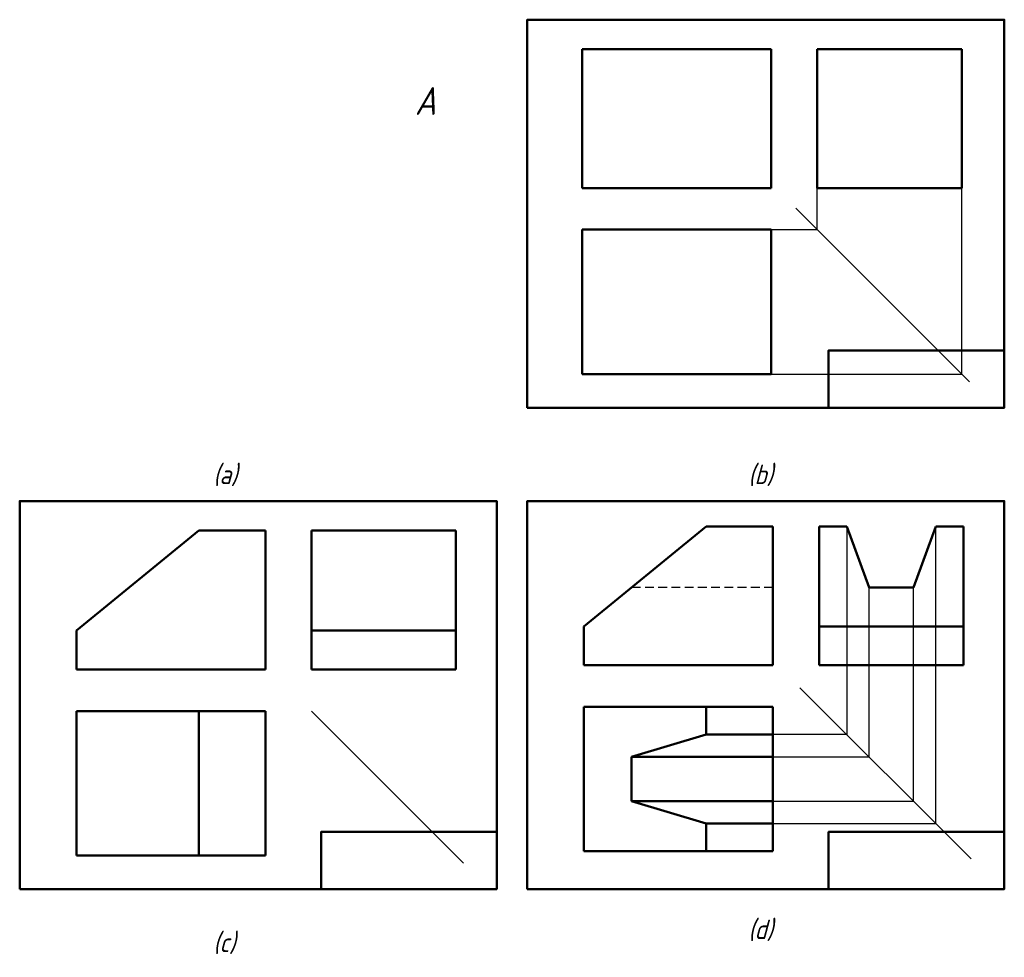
# Model space of a CAD drawing. Header units: millimetres. Extents: x 964 to 1673, y -158 to 517.
import ezdxf

# ---------------------------------------------------------------- set-up
doc = ezdxf.new("R2010")
doc.units = ezdxf.units.MM
doc.linetypes.add('DASHED2', pattern=[9.525, 6.35, -3.175])
doc.layers.add('尺寸层', color=221, linetype='Continuous')
doc.layers.add('细实线层', color=7, linetype='Continuous')
doc.layers.add('粗实线层', color=7, linetype='Continuous', lineweight=50)
doc.layers.add('虚线层', color=2, linetype='DASHED2', lineweight=25)
doc.styles.add('工程斜体', font='gbeitc.shx', dxfattribs={"bigfont": 'gbcbig.shx'})

# ---------------------------------------------------------------- blocks, each defined once
blk = doc.blocks.new('gf')
at = {"layer": '尺寸层', "color": 7, "ltscale": 0.5}
for p, q in [((343.6, 110.77), (343.6, 140.68)), ((310.39, 110.77), (343.6, 110.77))]:
    blk.add_line(p, q, dxfattribs=at)
at = {"layer": '粗实线层', "color": 7, "linetype": 'Continuous'}
for p, q in [((174.39, 240.68), (310.39, 240.68)), ((174.39, 240.68), (174.39, 140.68)), ((310.39, 240.68), (310.39, 140.68)), ((447.6, 240.68), (343.6, 240.68)), ((343.6, 168.68), (343.6, 240.68)), ((447.6, 168.68), (447.6, 240.68)), ((343.6, 168.68), (343.6, 140.68)), ((447.6, 168.68), (447.6, 140.68)), ((174.39, 140.68), (310.39, 140.68)), ((343.6, 140.68), (447.6, 140.68)), ((174.39, 6.77), (174.39, 110.77)), ((174.39, 110.77), (262.39, 110.77)), ((310.39, 110.77), (262.39, 110.77)), ((310.39, 90.77), (310.39, 110.77)), ((310.39, 74.77), (310.39, 90.77)), ((310.39, 42.77), (310.39, 74.77)), ((310.39, 26.77), (310.39, 42.77)), ((310.39, 6.77), (310.39, 26.77)), ((174.39, 6.77), (262.39, 6.77)), ((262.39, 6.77), (310.39, 6.77)), ((-189.75, -177.88), (-101.75, -105.88)), ((-101.75, -105.88), (-53.75, -105.88)), ((-53.75, -105.88), (-53.75, -205.88)), ((83.45, -105.88), (-20.55, -105.88)), ((-20.55, -177.88), (-20.55, -105.88)), ((83.45, -177.88), (83.45, -105.88)), ((175.62, -174.89), (263.62, -102.89)), ((263.62, -102.89), (311.62, -102.89)), ((311.62, -102.89), (311.62, -202.89)), ((364.82, -102.89), (344.82, -102.89)), ((344.82, -174.89), (344.82, -102.89)), ((364.82, -102.89), (380.82, -146.89)), ((412.82, -146.89), (428.82, -102.89)), ((448.82, -102.89), (428.82, -102.89)), ((448.82, -174.89), (448.82, -102.89)), ((380.82, -146.89), (412.82, -146.89)), ((175.62, -174.89), (175.62, -202.89)), ((344.82, -174.89), (344.82, -202.89)), ((448.82, -174.89), (344.82, -174.89)), ((448.82, -174.89), (448.82, -202.89)), ((-189.75, -177.88), (-189.75, -205.88)), ((-20.55, -177.88), (-20.55, -205.88)), ((83.45, -177.88), (-20.55, -177.88)), ((83.45, -177.88), (83.45, -205.88)), ((175.62, -202.89), (311.62, -202.89)), ((344.82, -202.89), (448.82, -202.89)), ((-189.75, -205.88), (-53.75, -205.88)), ((-20.55, -205.88), (83.45, -205.88)), ((175.62, -336.8), (175.62, -232.8)), ((175.62, -232.8), (263.62, -232.8)), ((263.62, -252.8), (263.62, -232.8)), ((311.62, -232.8), (263.62, -232.8)), ((311.62, -252.8), (311.62, -232.8)), ((-189.75, -339.79), (-189.75, -235.79)), ((-189.75, -235.79), (-101.75, -235.79)), ((-53.75, -235.79), (-101.75, -235.79)), ((-101.75, -339.79), (-101.75, -235.79)), ((-53.75, -255.79), (-53.75, -235.79)), ((263.62, -252.8), (209.84, -268.8)), ((263.62, -252.8), (311.62, -252.8)), ((311.62, -268.8), (311.62, -252.8)), ((-53.75, -271.79), (-53.75, -255.79)), ((209.84, -268.8), (209.84, -300.8)), ((209.84, -268.8), (311.62, -268.8)), ((311.62, -300.8), (311.62, -268.8)), ((-53.75, -303.79), (-53.75, -271.79)), ((-53.75, -319.79), (-53.75, -303.79)), ((209.84, -300.8), (263.62, -316.8)), ((209.84, -300.8), (311.62, -300.8)), ((311.62, -316.8), (311.62, -300.8)), ((263.62, -336.8), (263.62, -316.8)), ((263.62, -316.8), (311.62, -316.8)), ((311.62, -336.8), (311.62, -316.8)), ((-53.75, -339.79), (-53.75, -319.79)), ((-189.75, -339.79), (-101.75, -339.79)), ((-101.75, -339.79), (-53.75, -339.79)), ((175.62, -336.8), (263.62, -336.8)), ((263.62, -336.8), (311.62, -336.8))]:
    blk.add_line(p, q, dxfattribs=at)
at = {"layer": '粗实线层', "color": 7}
for points in [[(134.74, -17.47), (478.22, -17.47), (478.22, 261.91), (134.74, 261.91)], [(-230.63, -364.03), (112.85, -364.03), (112.85, -84.65), (-230.63, -84.65)], [(134.74, -364.03), (478.22, -364.03), (478.22, -84.65), (134.74, -84.65)]]:
    blk.add_lwpolyline(points, close=True, dxfattribs=at)
for points in [[(478.22, 23.77), (351.73, 23.77), (351.73, -17.47)], [(112.85, -322.79), (-13.65, -322.79), (-13.65, -364.03)], [(478.22, -322.79), (351.73, -322.79), (351.73, -364.03)]]:
    blk.add_lwpolyline(points, dxfattribs=at)
at = {"layer": '细实线层', "ltscale": 0.5}
for p, q in [((447.6, 6.77), (447.6, 140.68)), ((310.39, 6.77), (447.6, 6.77)), ((364.82, -102.89), (364.82, -252.8)), ((428.82, -316.8), (428.82, -102.89)), ((380.82, -268.8), (380.82, -146.89)), ((412.82, -300.8), (412.82, -146.89)), ((364.82, -252.8), (311.62, -252.8)), ((311.62, -268.8), (380.82, -268.8)), ((311.62, -300.8), (412.82, -300.8)), ((311.62, -316.8), (428.82, -316.8))]:
    blk.add_line(p, q, dxfattribs=at)
at = {"layer": '细实线层', "color": 7}
for p, q in [((328.05, 126.32), (453.11, 1.26)), ((331.02, -219.01), (454.34, -342.32)), ((-20.55, -235.79), (88.97, -345.31))]:
    blk.add_line(p, q, dxfattribs=at)
at = {"layer": '细实线层', "color": 7, "lineweight": 25}
blk.add_lwpolyline([(63.52, 231.25, 0, 0, 0), (34.98, 214.78, 4, 0, 0), (21.13, 206.78, 0, 0, 0)], format="xyseb", dxfattribs=at)
at = {"layer": '虚线层', "color": 7}
blk.add_line((311.62, -146.89), (209.84, -146.89), dxfattribs=at)
at = {"layer": '细实线层', "color": 7, "style": '工程斜体'}
for s, p in [('(a)', (-91.28, -72.45)), ('(b)', (293.93, -72.45)), ('(d)', (293.93, -400.01)), ('(c)', (-91.28, -409.37))]:
    blk.add_text(s, height=14, dxfattribs=at).set_placement(p)
at = {"layer": '虚线层', "color": 7, "style": '工程斜体'}
blk.add_text('A', height=20, dxfattribs=at).set_placement((53.81, 193.41))

msp = doc.modelspace()

# ---------------------------------------------------------------- block references
at = {"layer": '细实线层'}
msp.add_blockref('gf', (1194.41, 254.75), dxfattribs=at)

doc.saveas('drawing.dxf')
